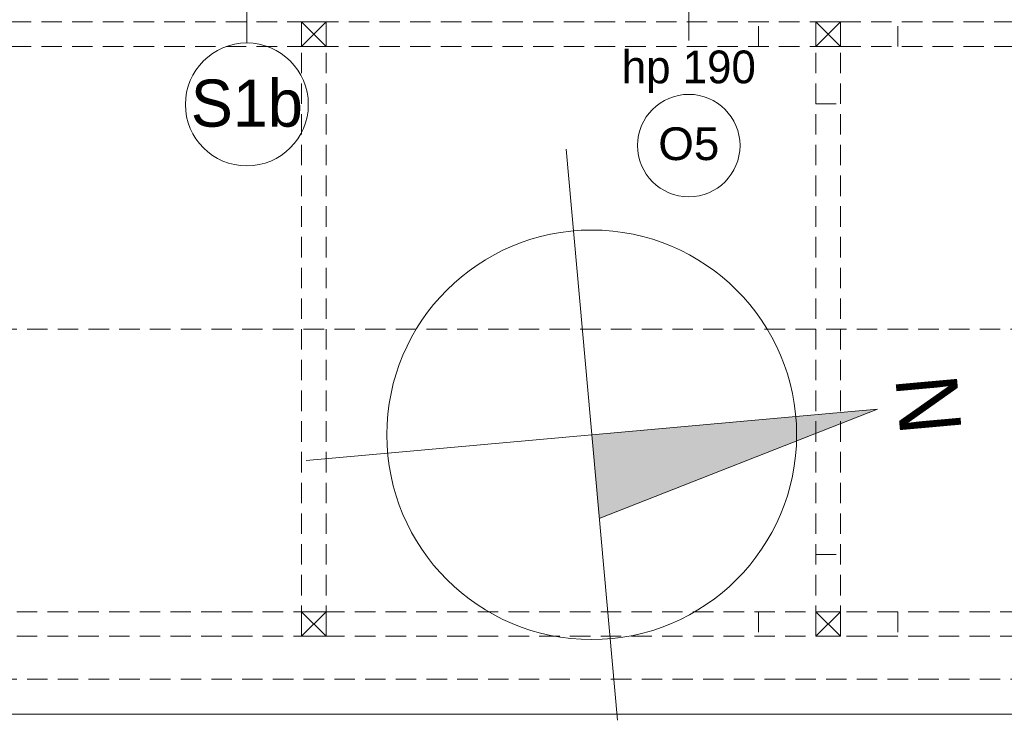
# Model space of a CAD drawing. Extents: x -547885 to -186295, y -25370 to 156194.
# Tile 78 of 256: x -507024 to -502218, y 33197 to 36619. Entities that reach past the tile are written whole.
import ezdxf

# ---------------------------------------------------------------- set-up
doc = ezdxf.new("R2010")
doc.units = 0
doc.header["$MEASUREMENT"] = 0
doc.linetypes.add('Krawędzie ukryte', pattern=[150, 100, -50])
doc.layers.add('Arch opisy', color=7, linetype='Continuous')
doc.layers.add('INWENT WYMIARY', color=7, linetype='Continuous')
doc.layers.add('Arch opisy okien_Nr_Pióra__9', color=7, linetype='Continuous', lineweight=9, true_color=0x3dad99)
doc.layers.add('Arch opisy_Nr_Pióra__9', color=7, linetype='Continuous', lineweight=9, true_color=0x3dad99)
for name, color, linetype, lineweight in [('Arch opisy_Nr_Pióra__1', 7, 'Continuous', 25), ('Arch opisy_Nr_Pióra__21', 7, 'Continuous', 9), ('ARCH TABELA_Nr_Pióra__21', 7, 'Continuous', 9), ('Arch tabelki_Nr_Pióra__21', 7, 'Continuous', 9), ('arch wypelnienia_Nr_Pióra__21', 7, 'Continuous', 9), ('INWENT KONST. DREWNIANA_Nr_Pióra__21', 7, 'Continuous', 9), ('INWENT TEREN_Nr_Pióra__21', 7, 'Continuous', 9), ('INWENT WYMIARY_Nr_Pióra__21', 7, 'Continuous', 9), ('INWENT. OKNA_Nr_Pióra__21', 7, 'Continuous', 9), ('INWENT. OKNA_Nr_Pióra__5', 7, 'Continuous', 13)]:
    doc.layers.add(name, color=color, linetype=linetype, lineweight=lineweight)
doc.styles.add('GENERATED_STYLE_10', font='arial.ttf')
doc.styles.add('GENERATED_STYLE_2', font='txt')
doc.styles.add('GENERATED_STYLE_7', font='txt')
doc.dimstyles.new('GENERATED_STYLE__5', dxfattribs={"dimtxt": 160.000002, "dimasz": 114, "dimexe": 0.18, "dimexo": 0, "dimgap": 0.09, "dimtad": 1, "dimtih": 1, "dimtoh": 1, "dimdec": 0, "dimlfac": 0.1, "dimzin": 0, "dimdsep": 46, "dimtxsty": 'GENERATED_STYLE_2', "dimblk": 'ARROWHEAD_2', "dimblk1": 'ARROWHEAD_2', "dimblk2": 'ARROWHEAD_2', "dimcen": 0.09, "dimclrd": 7, "dimclre": 7, "dimclrt": 7, "dimazin": 0, "dimtfac": 1, "dimtdec": 4, "dimtmove": 0, "dimatfit": 3, "dimfxl": 0, "dimtolj": 1, "dimtzin": 0, "dimarcsym": 0})

# ---------------------------------------------------------------- blocks, each defined once
blk = doc.blocks.new('*D652')
at = {"layer": 'INWENT WYMIARY_Nr_Pióra__21', "linetype": 'Continuous'}
for p, q in [((-509898.3, 46932.8), (-509898.3, 47157.8)), ((-471873.3, 46932.8), (-471873.3, 47157.8)), ((-509855, 47120.3), (-509941.6, 46970.3)), ((-471916.6, 46970.3), (-471830, 47120.3)), ((-509971.7, 47045.3), (-509898.3, 47045.3)), ((-509898.3, 47045.3), (-471873.3, 47045.3)), ((-471873.3, 47045.3), (-471800, 47045.3))]:
    blk.add_line(p, q, dxfattribs=at)
at = {"layer": 'INWENT WYMIARY_Nr_Pióra__21', "insert": (-491116.2, 47077.3), "char_height": 160, "attachment_point": 7, "style": 'GENERATED_STYLE_2'}
blk.add_mtext('{3\xa0803}', dxfattribs=at)
blk = doc.blocks.new('ARROWHEAD_2')
at = {"color": 0, "linetype": 'Continuous', "lineweight": 0}
for p, q in [((-0.378, -0.655), (0.378, 0.655)), ((0, 0), (-1, 0))]:
    blk.add_line(p, q, dxfattribs=at)
blk = doc.blocks.new('Linia_57', base_point=(-505915.4, 37327.6))
at = {"layer": 'Arch opisy_Nr_Pióra__21', "linetype": 'Continuous'}
blk.add_line((-505915.4, 37327.6), (-505915.4, 36505), dxfattribs=at)
blk.add_circle((-505915.4, 36205), 300, dxfattribs=at)

msp = doc.modelspace()

# ---------------------------------------------------------------- hatches: boundary and pattern name
at = {"layer": 'arch wypelnienia_Nr_Pióra__21', "linetype": 'Continuous'}
msp.add_hatch(color=256, dxfattribs=at).paths.add_polyline_path([(-502837.7, 34717.1), (-504195.3, 34183.2), (-504232, 34591.6)], flags=0)

# ---------------------------------------------------------------- linework, layer by layer
at = {"layer": 'Arch opisy_Nr_Pióra__9', "linetype": 'Continuous'}
msp.add_circle((-503758.3, 36004.1), 250, dxfattribs=at)
at = {"layer": 'ARCH TABELA_Nr_Pióra__21', "linetype": 'Continuous'}
for p, q in [((-504357.6, 35985.9), (-504106.5, 33197.2)), ((-505626.4, 34466), (-502837.7, 34717.1)), ((-504195.3, 34183.2), (-502837.7, 34717.1))]:
    msp.add_line(p, q, dxfattribs=at)
msp.add_circle((-504232, 34591.6), 1000, dxfattribs=at)
at = {"layer": 'INWENT KONST. DREWNIANA_Nr_Pióra__21', "linetype": 'Krawędzie ukryte'}
for p, q in [((-512918.3, 36607.6), (-498088.3, 36607.6)), ((-505648.3, 36607.6), (-505648.3, 33607.6)), ((-505528.3, 36607.6), (-505528.3, 33607.6)), ((-503418.3, 36487.6), (-503418.3, 36607.6)), ((-503138.3, 36607.6), (-503138.3, 33607.6)), ((-503018.3, 36607.6), (-503018.3, 33607.6)), ((-502738.3, 36487.6), (-502738.3, 36607.6)), ((-512918.3, 36487.6), (-498088.3, 36487.6)), ((-503138.3, 36207.6), (-503018.3, 36207.6)), ((-498038.3, 35107.6), (-513118.3, 35107.6)), ((-503138.3, 34007.6), (-503018.3, 34007.6)), ((-498088.3, 33727.6), (-512918.3, 33727.6)), ((-503418.3, 33727.6), (-503418.3, 33607.6)), ((-502738.3, 33727.6), (-502738.3, 33607.6)), ((-498088.3, 33607.6), (-512918.3, 33607.6)), ((-498038.3, 33397.6), (-513118.3, 33397.6))]:
    msp.add_line(p, q, dxfattribs=at)
at = {"layer": 'INWENT KONST. DREWNIANA_Nr_Pióra__21', "linetype": 'Continuous'}
for p, q in [((-505648.3, 36487.6), (-505648.3, 36607.6)), ((-505648.3, 36607.6), (-505528.3, 36607.6)), ((-505648.3, 36487.6), (-505528.3, 36607.6)), ((-505648.3, 36607.6), (-505528.3, 36487.6)), ((-505528.3, 36607.6), (-505528.3, 36487.6)), ((-503138.3, 36487.6), (-503138.3, 36607.6)), ((-503138.3, 36607.6), (-503018.3, 36607.6)), ((-503138.3, 36487.6), (-503018.3, 36607.6)), ((-503138.3, 36607.6), (-503018.3, 36487.6)), ((-503018.3, 36607.6), (-503018.3, 36487.6)), ((-505528.3, 36487.6), (-505648.3, 36487.6)), ((-503018.3, 36487.6), (-503138.3, 36487.6)), ((-505648.3, 33607.6), (-505648.3, 33727.6)), ((-505648.3, 33727.6), (-505528.3, 33727.6)), ((-505648.3, 33607.6), (-505528.3, 33727.6)), ((-505648.3, 33727.6), (-505528.3, 33607.6)), ((-505528.3, 33727.6), (-505528.3, 33607.6)), ((-503138.3, 33607.6), (-503138.3, 33727.6)), ((-503138.3, 33727.6), (-503018.3, 33727.6)), ((-503138.3, 33607.6), (-503018.3, 33727.6)), ((-503138.3, 33727.6), (-503018.3, 33607.6)), ((-503018.3, 33727.6), (-503018.3, 33607.6)), ((-505528.3, 33607.6), (-505648.3, 33607.6)), ((-503018.3, 33607.6), (-503138.3, 33607.6))]:
    msp.add_line(p, q, dxfattribs=at)
at = {"layer": 'INWENT TEREN_Nr_Pióra__21', "linetype": 'Continuous'}
msp.add_line((-498038.3, 33227.6), (-513568.3, 33227.6), dxfattribs=at)
at = {"layer": 'INWENT. OKNA_Nr_Pióra__5', "linetype": 'Continuous'}
msp.add_line((-503758.3, 37427.6), (-503758.3, 36517.6), dxfattribs=at)

# ---------------------------------------------------------------- block references
at = {"layer": 'Arch opisy', "linetype": 'Continuous'}
msp.add_blockref('Linia_57', (-505915.4, 37327.6), dxfattribs=at)

# ---------------------------------------------------------------- texts
at = {"layer": 'Arch opisy okien_Nr_Pióra__9', "linetype": 'Continuous', "insert": (-503758.3, 36093.2), "char_height": 160, "attachment_point": 2, "style": 'GENERATED_STYLE_10'}
msp.add_mtext('{O5}', dxfattribs=at)
at = {"layer": 'Arch opisy_Nr_Pióra__1', "linetype": 'Continuous', "insert": (-505915.4, 36326.4), "char_height": 230, "attachment_point": 2, "style": 'GENERATED_STYLE_7'}
msp.add_mtext('{S1b}', dxfattribs=at)
at = {"layer": 'Arch tabelki_Nr_Pióra__21', "linetype": 'Continuous', "insert": (-502439, 34753.1), "char_height": 300, "attachment_point": 2, "rotation": 275.1455, "style": 'GENERATED_STYLE_7'}
msp.add_mtext('{N}', dxfattribs=at)
at = {"layer": 'INWENT. OKNA_Nr_Pióra__21', "linetype": 'Continuous', "insert": (-503758.3, 36468.3), "char_height": 160, "attachment_point": 2, "style": 'GENERATED_STYLE_7'}
msp.add_mtext('{hp 190}', dxfattribs=at)

# ---------------------------------------------------------------- dimensions: what is measured, and where the dimension line sits
at = {"layer": 'INWENT WYMIARY', "linetype": 'Continuous'}
dim = msp.add_linear_dim(base=(-509898.3276, 47045.2825), p1=(-509898.3276, 34625.6987), p2=(-471873.3243, 33972.4433), dimstyle='GENERATED_STYLE__5', dxfattribs=at)
dim.commit()
dim.dimension.update_dxf_attribs({"geometry": '*D652', "text_midpoint": (-490842.6723, 47157.2825)})

doc.saveas('drawing.dxf')
